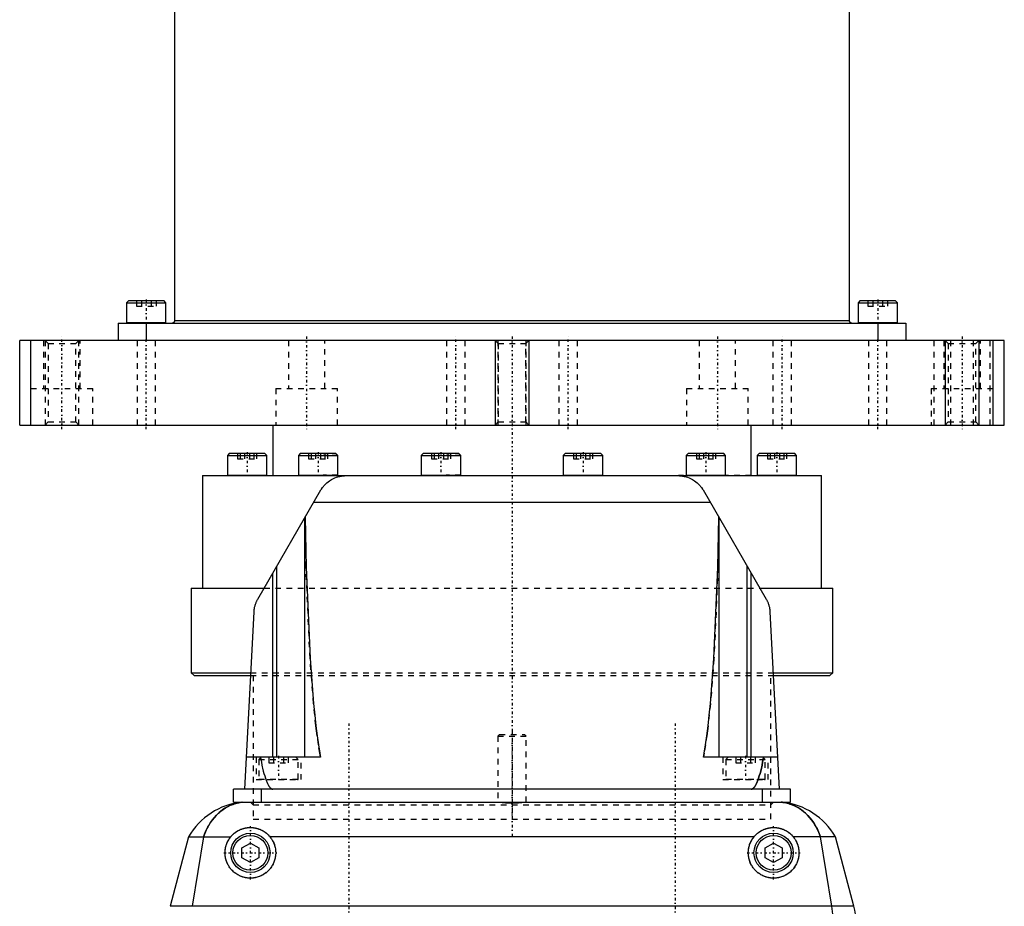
# Model space of a CAD drawing. Extents: x -88 to 88, y -517 to 214.
# Tile 5 of 6: x -88 to 88, y -101 to 57. Entities that reach past the tile are written whole.
import ezdxf

# ---------------------------------------------------------------- set-up
doc = ezdxf.new("R2010")
doc.units = 0
doc.linetypes.add('CENTER', pattern=[1.5, 0.45, -0.5, 0.05, -0.5])
doc.linetypes.add('DASHED', pattern=[2, 1, -1])
for name, color, linetype in [('AM_0', 7, 'CONTINUOUS'), ('AM_10', 7, 'CONTINUOUS'), ('AM_3', 7, 'DASHED'), ('AM_7', 7, 'CENTER')]:
    doc.layers.add(name, color=color, linetype=linetype)

msp = doc.modelspace()

# ---------------------------------------------------------------- linework, layer by layer
at = {"layer": 'AM_0', "color": 7, "linetype": 'CONTINUOUS'}
for p, q in [((-60, 169.5), (-60, 3.5)), ((60, 3.5), (60, 169.5)), ((-68.1, 7.1), (-68.5, 6.7)), ((-68.1, 7.1), (-61.9, 7.1)), ((-61.5, 6.7), (-61.9, 7.1)), ((61.9, 7.1), (61.5, 6.7)), ((61.9, 7.1), (68.1, 7.1)), ((68.5, 6.7), (68.1, 7.1)), ((-68.5, 6.7), (-68.5, 3.2)), ((-68.5, 6.7), (-61.5, 6.7)), ((-61.5, 3.2), (-61.5, 6.7)), ((61.5, 6.7), (61.5, 3.2)), ((61.5, 6.7), (68.5, 6.7)), ((68.5, 3.2), (68.5, 6.7)), ((60, 3.5), (-60, 3.5)), ((-70, 3.1), (-70, 0)), ((-70, 3.1), (70, 3.1)), ((-68.5, 3.2), (-61.5, 3.2)), ((-65, 3.1), (-65, 0)), ((61.5, 3.2), (68.5, 3.2)), ((65, 3.1), (65, 0)), ((70, 3.1), (70, 0)), ((-87.5, -15), (-87.5, 0)), ((87.5, 0), (-87.5, 0)), ((-85.5, -15), (-85.5, 0)), ((85.5, -15), (85.5, 0)), ((87.5, -15), (87.5, 0)), ((-87.5, -15), (87.5, -15)), ((-42.5, -15), (-42.5, -24)), ((42.5, -24), (42.5, -15)), ((-50.19, -20), (-50.59, -20.4)), ((-50.59, -20.4), (-50.59, -23.9)), ((-50.59, -20.4), (-43.59, -20.4)), ((-50.19, -20), (-43.99, -20)), ((-43.59, -20.4), (-43.99, -20)), ((-43.59, -23.9), (-43.59, -20.4)), ((-37.57, -20), (-37.97, -20.4)), ((-37.97, -20.4), (-37.97, -23.9)), ((-37.97, -20.4), (-30.97, -20.4)), ((-37.57, -20), (-31.37, -20)), ((-30.97, -20.4), (-31.37, -20)), ((-30.97, -23.9), (-30.97, -20.4)), ((-15.72, -20), (-16.12, -20.4)), ((-16.12, -20.4), (-16.12, -23.9)), ((-16.12, -20.4), (-9.12, -20.4)), ((-15.72, -20), (-9.52, -20)), ((-9.12, -20.4), (-9.52, -20)), ((-9.12, -23.9), (-9.12, -20.4)), ((9.52, -20), (9.12, -20.4)), ((9.12, -20.4), (9.12, -23.9)), ((9.12, -20.4), (16.12, -20.4)), ((9.52, -20), (15.72, -20)), ((16.12, -20.4), (15.72, -20)), ((16.12, -23.9), (16.12, -20.4)), ((31.37, -20), (30.97, -20.4)), ((30.97, -20.4), (30.97, -23.9)), ((30.97, -20.4), (37.97, -20.4)), ((31.37, -20), (37.57, -20)), ((37.97, -20.4), (37.57, -20)), ((37.97, -23.9), (37.97, -20.4)), ((43.99, -20), (43.59, -20.4)), ((43.59, -20.4), (43.59, -23.9)), ((43.59, -20.4), (50.59, -20.4)), ((43.99, -20), (50.19, -20)), ((50.59, -20.4), (50.19, -20)), ((50.59, -23.9), (50.59, -20.4)), ((-55, -24), (-55, -44)), ((-55, -24), (-29.6, -24)), ((-50.59, -23.9), (-43.59, -23.9)), ((-37.97, -23.9), (-30.97, -23.9)), ((-29.6, -24), (29.6, -24)), ((-16.12, -23.9), (-9.12, -23.9)), ((9.12, -23.9), (16.12, -23.9)), ((29.6, -24), (55, -24)), ((30.97, -23.9), (37.97, -23.9)), ((43.59, -23.9), (50.59, -23.9)), ((55, -44), (55, -24)), ((-45.19, -45.95), (-33.95, -26.5)), ((33.95, -26.5), (45.19, -45.95)), ((35.25, -28.75), (-35.25, -28.75)), ((-36.8, -74), (-36.8, -31.44)), ((36.8, -74), (36.8, -31.44)), ((-41.8, -74), (-41.8, -40.09)), ((41.8, -74), (41.8, -40.09)), ((-42.5, -74), (-42.5, -41.3)), ((42.5, -74), (42.5, -41.3)), ((-57, -44), (-57, -59)), ((-57, -44), (-44.06, -44)), ((44.06, -44), (57, -44)), ((57, -59), (57, -44)), ((-47.5, -79.7), (-45.85, -48.21)), ((45.85, -48.21), (47.5, -79.7)), ((-57, -59), (-56.5, -59.5)), ((-57, -59), (-46.46, -59)), ((-56.5, -59.5), (-46.47, -59.5)), ((46.46, -59), (57, -59)), ((46.47, -59.5), (56.5, -59.5)), ((56.5, -59.5), (57, -59)), ((-34.03, -74), (-47.2, -74)), ((47.2, -74), (34.03, -74)), ((-49.5, -82), (-49.5, -79.7)), ((49.5, -79.7), (-49.5, -79.7)), ((-44.5, -82), (-44.5, -79.7)), ((44.5, -82), (44.5, -79.7)), ((49.5, -82), (49.5, -79.7)), ((-49.5, -82), (49.5, -82)), ((-57.5, -88.15), (-60.75, -100.5)), ((-57.5, -88.15), (-49.98, -88.15)), ((-54.85, -88.15), (-56.85, -100.5)), ((43.02, -88.15), (-43.02, -88.15)), ((57.5, -88.15), (49.98, -88.15)), ((56.85, -100.5), (54.85, -88.15)), ((60.75, -100.5), (57.5, -88.15)), ((-48, -90.13), (-46.5, -89.27)), ((-48, -91.87), (-48, -90.13)), ((-46.5, -89.27), (-45, -90.13)), ((-45, -90.13), (-45, -91.87)), ((45, -90.13), (46.5, -89.27)), ((45, -91.87), (45, -90.13)), ((46.5, -89.27), (48, -90.13)), ((48, -90.13), (48, -91.87)), ((-46.5, -92.73), (-48, -91.87)), ((-45, -91.87), (-46.5, -92.73)), ((46.5, -92.73), (45, -91.87)), ((48, -91.87), (46.5, -92.73)), ((60.75, -100.5), (-60.75, -100.5))]:
    msp.add_line(p, q, dxfattribs=at)
for points in [[(-60, 3.5, 0), (-60, 3.5, 0), (-60, 3.49, 0), (-60, 3.49, 0), (-60, 3.48, 0), (-60, 3.48, 0), (-60, 3.47, 0), (-60, 3.47, 0), (-60, 3.46, 0), (-60, 3.46, 0), (-60, 3.45, 0), (-60, 3.45, 0), (-60, 3.44, 0), (-60, 3.44, 0), (-60.01, 3.43, 0), (-60.01, 3.43, 0), (-60.01, 3.42, 0), (-60.01, 3.42, 0), (-60.01, 3.41, 0), (-60.01, 3.41, 0), (-60.01, 3.4, 0), (-60.01, 3.4, 0), (-60.01, 3.4, 0), (-60.01, 3.39, 0), (-60.02, 3.39, 0), (-60.02, 3.38, 0), (-60.02, 3.38, 0), (-60.02, 3.38, 0), (-60.02, 3.37, 0), (-60.02, 3.37, 0), (-60.03, 3.36, 0), (-60.03, 3.36, 0), (-60.03, 3.35, 0), (-60.03, 3.35, 0), (-60.03, 3.34, 0), (-60.03, 3.34, 0), (-60.04, 3.33, 0), (-60.04, 3.33, 0), (-60.04, 3.32, 0), (-60.04, 3.32, 0), (-60.05, 3.32, 0), (-60.05, 3.31, 0), (-60.05, 3.31, 0), (-60.05, 3.3, 0), (-60.06, 3.3, 0), (-60.06, 3.29, 0), (-60.06, 3.29, 0), (-60.06, 3.29, 0), (-60.06, 3.28, 0), (-60.07, 3.28, 0), (-60.07, 3.27, 0), (-60.07, 3.27, 0), (-60.08, 3.26, 0), (-60.08, 3.26, 0), (-60.08, 3.26, 0), (-60.08, 3.25, 0), (-60.09, 3.25, 0), (-60.09, 3.25, 0), (-60.1, 3.24, 0), (-60.1, 3.24, 0), (-60.1, 3.23, 0), (-60.11, 3.23, 0), (-60.11, 3.23, 0), (-60.11, 3.22, 0), (-60.12, 3.22, 0), (-60.12, 3.22, 0), (-60.12, 3.22, 0), (-60.12, 3.21, 0), (-60.13, 3.21, 0), (-60.13, 3.21, 0), (-60.13, 3.2, 0), (-60.14, 3.2, 0), (-60.14, 3.2, 0), (-60.15, 3.19, 0), (-60.15, 3.19, 0), (-60.15, 3.18, 0), (-60.16, 3.18, 0), (-60.16, 3.18, 0), (-60.16, 3.18, 0), (-60.17, 3.17, 0), (-60.17, 3.17, 0), (-60.18, 3.17, 0), (-60.18, 3.16, 0), (-60.19, 3.16, 0), (-60.19, 3.16, 0), (-60.19, 3.16, 0), (-60.2, 3.16, 0), (-60.22, 3.15, 0), (-60.25, 3.13, 0), (-60.28, 3.12, 0), (-60.3, 3.11, 0), (-60.31, 3.11, 0), (-60.35, 3.1, 0), (-60.38, 3.1, 0), (-60.4, 3.1, 0)], [(60.4, 3.1, 0), (60.38, 3.1, 0), (60.35, 3.1, 0), (60.31, 3.11, 0), (60.3, 3.11, 0), (60.28, 3.12, 0), (60.25, 3.13, 0), (60.22, 3.15, 0), (60.2, 3.16, 0), (60.19, 3.16, 0), (60.19, 3.16, 0), (60.19, 3.16, 0), (60.18, 3.16, 0), (60.18, 3.17, 0), (60.17, 3.17, 0), (60.17, 3.17, 0), (60.16, 3.18, 0), (60.16, 3.18, 0), (60.16, 3.18, 0), (60.15, 3.18, 0), (60.15, 3.19, 0), (60.15, 3.19, 0), (60.14, 3.2, 0), (60.14, 3.2, 0), (60.13, 3.2, 0), (60.13, 3.21, 0), (60.13, 3.21, 0), (60.12, 3.21, 0), (60.12, 3.22, 0), (60.12, 3.22, 0), (60.12, 3.22, 0), (60.11, 3.22, 0), (60.11, 3.23, 0), (60.11, 3.23, 0), (60.1, 3.23, 0), (60.1, 3.24, 0), (60.1, 3.24, 0), (60.09, 3.25, 0), (60.09, 3.25, 0), (60.08, 3.25, 0), (60.08, 3.26, 0), (60.08, 3.26, 0), (60.08, 3.26, 0), (60.07, 3.27, 0), (60.07, 3.27, 0), (60.07, 3.28, 0), (60.06, 3.28, 0), (60.06, 3.29, 0), (60.06, 3.29, 0), (60.06, 3.29, 0), (60.06, 3.3, 0), (60.05, 3.3, 0), (60.05, 3.31, 0), (60.05, 3.31, 0), (60.05, 3.32, 0), (60.04, 3.32, 0), (60.04, 3.32, 0), (60.04, 3.33, 0), (60.04, 3.33, 0), (60.03, 3.34, 0), (60.03, 3.34, 0), (60.03, 3.35, 0), (60.03, 3.35, 0), (60.03, 3.36, 0), (60.03, 3.36, 0), (60.02, 3.37, 0), (60.02, 3.37, 0), (60.02, 3.38, 0), (60.02, 3.38, 0), (60.02, 3.38, 0), (60.02, 3.39, 0), (60.01, 3.39, 0), (60.01, 3.4, 0), (60.01, 3.4, 0), (60.01, 3.4, 0), (60.01, 3.41, 0), (60.01, 3.41, 0), (60.01, 3.42, 0), (60.01, 3.42, 0), (60.01, 3.43, 0), (60.01, 3.43, 0), (60, 3.44, 0), (60, 3.44, 0), (60, 3.45, 0), (60, 3.45, 0), (60, 3.46, 0), (60, 3.46, 0), (60, 3.47, 0), (60, 3.47, 0), (60, 3.48, 0), (60, 3.48, 0), (60, 3.49, 0), (60, 3.49, 0), (60, 3.5, 0), (60, 3.5, 0)], [(-33.95, -26.5, 0), (-33.87, -26.38, 0), (-33.7, -26.13, 0), (-33.52, -25.9, 0), (-33.42, -25.78, 0), (-33.32, -25.67, 0), (-33.11, -25.46, 0), (-32.89, -25.26, 0), (-32.67, -25.08, 0), (-32.45, -24.92, 0), (-32.23, -24.78, 0), (-32.11, -24.71, 0), (-31.99, -24.64, 0), (-31.74, -24.51, 0), (-31.48, -24.39, 0), (-31.21, -24.29, 0), (-30.93, -24.2, 0), (-30.77, -24.16, 0), (-30.72, -24.15, 0), (-30.67, -24.14, 0), (-30.65, -24.13, 0), (-30.62, -24.12, 0), (-30.57, -24.11, 0), (-30.53, -24.1, 0), (-30.5, -24.1, 0), (-30.48, -24.09, 0), (-30.43, -24.09, 0), (-30.38, -24.08, 0), (-30.35, -24.07, 0), (-30.33, -24.07, 0), (-30.28, -24.06, 0), (-30.23, -24.05, 0), (-30.18, -24.05, 0), (-30.13, -24.04, 0), (-30.08, -24.03, 0), (-30.06, -24.03, 0), (-30.03, -24.03, 0), (-29.98, -24.02, 0), (-29.93, -24.02, 0), (-29.88, -24.01, 0), (-29.83, -24.01, 0), (-29.78, -24.01, 0), (-29.75, -24.01, 0), (-29.73, -24, 0), (-29.68, -24, 0), (-29.63, -24, 0), (-29.6, -24, 0)], [(29.6, -24, 0), (29.63, -24, 0), (29.68, -24, 0), (29.73, -24, 0), (29.75, -24.01, 0), (29.78, -24.01, 0), (29.83, -24.01, 0), (29.88, -24.01, 0), (29.93, -24.02, 0), (29.98, -24.02, 0), (30.03, -24.03, 0), (30.06, -24.03, 0), (30.08, -24.03, 0), (30.13, -24.04, 0), (30.18, -24.05, 0), (30.23, -24.05, 0), (30.28, -24.06, 0), (30.33, -24.07, 0), (30.35, -24.07, 0), (30.38, -24.08, 0), (30.43, -24.09, 0), (30.48, -24.09, 0), (30.5, -24.1, 0), (30.53, -24.1, 0), (30.57, -24.11, 0), (30.62, -24.12, 0), (30.65, -24.13, 0), (30.67, -24.14, 0), (30.72, -24.15, 0), (30.77, -24.16, 0), (30.93, -24.2, 0), (31.21, -24.29, 0), (31.48, -24.39, 0), (31.74, -24.51, 0), (31.99, -24.64, 0), (32.11, -24.71, 0), (32.23, -24.78, 0), (32.45, -24.92, 0), (32.67, -25.08, 0), (32.89, -25.26, 0), (33.11, -25.46, 0), (33.32, -25.67, 0), (33.42, -25.78, 0), (33.52, -25.9, 0), (33.7, -26.13, 0), (33.87, -26.38, 0), (33.95, -26.5, 0)], [(-36.77, -31.38, 0), (-36.61, -40.24, 0), (-35.9, -56.49, 0), (-35.27, -64.49, 0), (-35.06, -66.52, 0), (-34.85, -68.42, 0), (-34.74, -69.32, 0), (-34.62, -70.19, 0), (-34.39, -71.82, 0), (-34.15, -73.31, 0), (-34.03, -74, 0)], [(34.03, -74, 0), (34.15, -73.31, 0), (34.39, -71.82, 0), (34.62, -70.19, 0), (34.74, -69.32, 0), (34.85, -68.42, 0), (35.06, -66.52, 0), (35.27, -64.49, 0), (35.9, -56.49, 0), (36.61, -40.24, 0), (36.77, -31.38, 0)], [(-45.85, -48.21, 0), (-45.85, -48.15, 0), (-45.84, -48.02, 0), (-45.82, -47.88, 0), (-45.82, -47.82, 0), (-45.81, -47.75, 0), (-45.79, -47.62, 0), (-45.76, -47.49, 0), (-45.74, -47.36, 0), (-45.7, -47.23, 0), (-45.67, -47.1, 0), (-45.65, -47.04, 0), (-45.63, -46.98, 0), (-45.59, -46.85, 0), (-45.55, -46.73, 0), (-45.5, -46.6, 0), (-45.45, -46.48, 0), (-45.4, -46.36, 0), (-45.37, -46.3, 0), (-45.34, -46.24, 0), (-45.28, -46.12, 0), (-45.22, -46.01, 0), (-45.19, -45.95, 0)], [(45.19, -45.95, 0), (45.22, -46.01, 0), (45.28, -46.12, 0), (45.34, -46.24, 0), (45.37, -46.3, 0), (45.4, -46.36, 0), (45.45, -46.48, 0), (45.5, -46.6, 0), (45.55, -46.73, 0), (45.59, -46.85, 0), (45.63, -46.98, 0), (45.65, -47.04, 0), (45.67, -47.1, 0), (45.7, -47.23, 0), (45.74, -47.36, 0), (45.76, -47.49, 0), (45.79, -47.62, 0), (45.81, -47.75, 0), (45.82, -47.82, 0), (45.82, -47.88, 0), (45.84, -48.02, 0), (45.85, -48.15, 0), (45.85, -48.21, 0)], [(-44.73, -74, 0), (-44.67, -74.31, 0), (-44.55, -74.9, 0), (-44.44, -75.45, 0), (-44.38, -75.72, 0), (-44.32, -75.98, 0), (-44.2, -76.47, 0), (-44.08, -76.93, 0), (-43.95, -77.35, 0), (-43.83, -77.74, 0), (-43.71, -78.09, 0), (-43.64, -78.26, 0), (-43.58, -78.41, 0), (-43.46, -78.7, 0), (-43.33, -78.95, 0), (-43.26, -79.07, 0), (-43.23, -79.11, 0), (-43.21, -79.14, 0), (-43.2, -79.16, 0), (-43.19, -79.18, 0), (-43.17, -79.21, 0), (-43.15, -79.24, 0), (-43.13, -79.27, 0), (-43.11, -79.3, 0), (-43.09, -79.32, 0), (-43.08, -79.34, 0), (-43.06, -79.35, 0), (-43.04, -79.38, 0), (-43.02, -79.4, 0), (-43, -79.43, 0), (-42.98, -79.45, 0), (-42.96, -79.47, 0), (-42.95, -79.48, 0), (-42.94, -79.49, 0), (-42.92, -79.51, 0), (-42.89, -79.53, 0), (-42.88, -79.54, 0), (-42.87, -79.55, 0), (-42.85, -79.56, 0), (-42.83, -79.58, 0), (-42.82, -79.59, 0), (-42.81, -79.6, 0), (-42.79, -79.61, 0), (-42.77, -79.62, 0), (-42.75, -79.63, 0), (-42.72, -79.65, 0), (-42.7, -79.66, 0), (-42.69, -79.66, 0), (-42.68, -79.66, 0), (-42.66, -79.67, 0), (-42.64, -79.68, 0), (-42.62, -79.68, 0), (-42.6, -79.69, 0), (-42.57, -79.69, 0), (-42.56, -79.7, 0), (-42.55, -79.7, 0), (-42.53, -79.7, 0), (-42.51, -79.7, 0), (-42.5, -79.7, 0)], [(42.5, -79.7, 0), (42.51, -79.7, 0), (42.53, -79.7, 0), (42.55, -79.7, 0), (42.56, -79.7, 0), (42.57, -79.69, 0), (42.6, -79.69, 0), (42.62, -79.68, 0), (42.64, -79.68, 0), (42.66, -79.67, 0), (42.68, -79.66, 0), (42.69, -79.66, 0), (42.7, -79.66, 0), (42.72, -79.65, 0), (42.75, -79.63, 0), (42.77, -79.62, 0), (42.79, -79.61, 0), (42.81, -79.6, 0), (42.82, -79.59, 0), (42.83, -79.58, 0), (42.85, -79.56, 0), (42.87, -79.55, 0), (42.88, -79.54, 0), (42.89, -79.53, 0), (42.92, -79.51, 0), (42.94, -79.49, 0), (42.95, -79.48, 0), (42.96, -79.47, 0), (42.98, -79.45, 0), (43, -79.43, 0), (43.02, -79.4, 0), (43.04, -79.38, 0), (43.06, -79.35, 0), (43.08, -79.34, 0), (43.09, -79.32, 0), (43.11, -79.3, 0), (43.13, -79.27, 0), (43.15, -79.24, 0), (43.17, -79.21, 0), (43.19, -79.18, 0), (43.2, -79.16, 0), (43.21, -79.14, 0), (43.23, -79.11, 0), (43.26, -79.07, 0), (43.33, -78.95, 0), (43.46, -78.7, 0), (43.58, -78.41, 0), (43.64, -78.26, 0), (43.71, -78.09, 0), (43.83, -77.74, 0), (43.95, -77.35, 0), (44.08, -76.93, 0), (44.2, -76.47, 0), (44.32, -75.98, 0), (44.38, -75.72, 0), (44.44, -75.45, 0), (44.55, -74.9, 0), (44.67, -74.31, 0), (44.73, -74, 0)], [(-47.83, -82, 0), (-48.11, -82.04, 0), (-48.64, -82.13, 0), (-49.15, -82.26, 0), (-49.39, -82.34, 0), (-49.64, -82.42, 0), (-50.11, -82.61, 0), (-50.57, -82.83, 0), (-51.01, -83.08, 0), (-51.43, -83.36, 0), (-51.83, -83.67, 0), (-52.03, -83.83, 0), (-52.22, -84.01, 0), (-52.59, -84.38, 0), (-52.95, -84.78, 0), (-53.29, -85.21, 0), (-53.62, -85.68, 0), (-53.93, -86.18, 0), (-54.07, -86.44, 0), (-54.22, -86.7, 0), (-54.49, -87.26, 0), (-54.73, -87.85, 0), (-54.85, -88.15, 0)], [(54.85, -88.15, 0), (54.73, -87.84, 0), (54.48, -87.24, 0), (54.2, -86.67, 0), (54.05, -86.4, 0), (53.9, -86.13, 0), (53.59, -85.63, 0), (53.25, -85.16, 0), (52.9, -84.71, 0), (52.53, -84.31, 0), (52.14, -83.93, 0), (51.94, -83.76, 0), (51.74, -83.59, 0), (51.33, -83.29, 0), (50.9, -83.01, 0), (50.46, -82.77, 0), (50.01, -82.56, 0), (49.54, -82.39, 0), (49.31, -82.31, 0), (49.07, -82.24, 0), (48.58, -82.12, 0), (48.09, -82.03, 0), (47.83, -82, 0)], [(-49.98, -88.15, 0), (-49.96, -88.12, 0), (-49.91, -88.07, 0), (-49.87, -88.01, 0), (-49.84, -87.99, 0), (-49.82, -87.96, 0), (-49.77, -87.91, 0), (-49.72, -87.86, 0), (-49.67, -87.81, 0), (-49.62, -87.76, 0), (-49.57, -87.71, 0), (-49.55, -87.69, 0), (-49.52, -87.66, 0), (-49.47, -87.62, 0), (-49.42, -87.57, 0), (-49.36, -87.53, 0), (-49.31, -87.48, 0), (-49.25, -87.44, 0), (-49.23, -87.42, 0), (-49.2, -87.4, 0), (-49.14, -87.36, 0), (-49.08, -87.32, 0), (-49.05, -87.3, 0), (-49.03, -87.28, 0), (-48.97, -87.24, 0), (-48.9, -87.2, 0), (-48.87, -87.18, 0), (-48.84, -87.16, 0), (-48.78, -87.12, 0), (-48.72, -87.08, 0), (-48.65, -87.05, 0), (-48.59, -87.01, 0), (-48.52, -86.98, 0), (-48.49, -86.96, 0), (-48.45, -86.95, 0), (-48.38, -86.91, 0), (-48.31, -86.88, 0), (-48.25, -86.85, 0), (-48.17, -86.82, 0), (-48.1, -86.8, 0), (-48.07, -86.78, 0), (-48.03, -86.77, 0), (-47.96, -86.74, 0), (-47.89, -86.72, 0), (-47.81, -86.7, 0), (-47.74, -86.67, 0), (-47.67, -86.65, 0), (-47.63, -86.64, 0), (-47.59, -86.63, 0), (-47.52, -86.62, 0), (-47.44, -86.6, 0), (-47.37, -86.58, 0), (-47.29, -86.57, 0), (-47.22, -86.56, 0), (-47.18, -86.55, 0), (-47.14, -86.55, 0), (-47.07, -86.54, 0), (-46.99, -86.53, 0), (-46.91, -86.52, 0), (-46.84, -86.51, 0), (-46.76, -86.51, 0), (-46.72, -86.51, 0), (-46.69, -86.5, 0), (-46.61, -86.5, 0), (-46.54, -86.5, 0), (-46.5, -86.5, 0), (-46.46, -86.5, 0), (-46.39, -86.5, 0), (-46.31, -86.5, 0), (-46.28, -86.51, 0), (-46.24, -86.51, 0), (-46.16, -86.51, 0), (-46.09, -86.52, 0), (-46.01, -86.53, 0), (-45.93, -86.54, 0), (-45.86, -86.55, 0), (-45.82, -86.55, 0), (-45.78, -86.56, 0), (-45.71, -86.57, 0), (-45.63, -86.58, 0), (-45.56, -86.6, 0), (-45.48, -86.62, 0), (-45.41, -86.63, 0), (-45.37, -86.64, 0), (-45.33, -86.65, 0), (-45.26, -86.67, 0), (-45.19, -86.7, 0), (-45.11, -86.72, 0), (-45.04, -86.74, 0), (-44.97, -86.77, 0), (-44.93, -86.78, 0), (-44.9, -86.8, 0), (-44.83, -86.82, 0), (-44.75, -86.85, 0), (-44.69, -86.88, 0), (-44.62, -86.91, 0), (-44.55, -86.95, 0), (-44.51, -86.96, 0), (-44.48, -86.98, 0), (-44.41, -87.01, 0), (-44.35, -87.05, 0), (-44.28, -87.08, 0), (-44.22, -87.12, 0), (-44.16, -87.16, 0), (-44.13, -87.18, 0), (-44.1, -87.2, 0), (-44.03, -87.24, 0), (-43.97, -87.28, 0), (-43.95, -87.3, 0), (-43.92, -87.32, 0), (-43.86, -87.36, 0), (-43.8, -87.4, 0), (-43.77, -87.42, 0), (-43.75, -87.44, 0), (-43.69, -87.48, 0), (-43.64, -87.53, 0), (-43.58, -87.57, 0), (-43.53, -87.62, 0), (-43.48, -87.66, 0), (-43.45, -87.69, 0), (-43.43, -87.71, 0), (-43.38, -87.76, 0), (-43.33, -87.81, 0), (-43.28, -87.86, 0), (-43.23, -87.91, 0), (-43.18, -87.96, 0), (-43.16, -87.99, 0), (-43.13, -88.01, 0), (-43.09, -88.07, 0), (-43.04, -88.12, 0), (-43.02, -88.15, 0)], [(43.02, -88.15, 0), (43.04, -88.12, 0), (43.09, -88.07, 0), (43.13, -88.01, 0), (43.16, -87.99, 0), (43.18, -87.96, 0), (43.23, -87.91, 0), (43.28, -87.86, 0), (43.33, -87.81, 0), (43.38, -87.76, 0), (43.43, -87.71, 0), (43.45, -87.69, 0), (43.48, -87.66, 0), (43.53, -87.62, 0), (43.58, -87.57, 0), (43.64, -87.53, 0), (43.69, -87.48, 0), (43.75, -87.44, 0), (43.77, -87.42, 0), (43.8, -87.4, 0), (43.86, -87.36, 0), (43.92, -87.32, 0), (43.95, -87.3, 0), (43.97, -87.28, 0), (44.03, -87.24, 0), (44.1, -87.2, 0), (44.13, -87.18, 0), (44.16, -87.16, 0), (44.22, -87.12, 0), (44.28, -87.08, 0), (44.35, -87.05, 0), (44.41, -87.01, 0), (44.48, -86.98, 0), (44.51, -86.96, 0), (44.55, -86.95, 0), (44.62, -86.91, 0), (44.69, -86.88, 0), (44.75, -86.85, 0), (44.83, -86.82, 0), (44.9, -86.8, 0), (44.93, -86.78, 0), (44.97, -86.77, 0), (45.04, -86.74, 0), (45.11, -86.72, 0), (45.19, -86.7, 0), (45.26, -86.67, 0), (45.33, -86.65, 0), (45.37, -86.64, 0), (45.41, -86.63, 0), (45.48, -86.62, 0), (45.56, -86.6, 0), (45.63, -86.58, 0), (45.71, -86.57, 0), (45.78, -86.56, 0), (45.82, -86.55, 0), (45.86, -86.55, 0), (45.93, -86.54, 0), (46.01, -86.53, 0), (46.09, -86.52, 0), (46.16, -86.51, 0), (46.24, -86.51, 0), (46.28, -86.51, 0), (46.31, -86.5, 0), (46.39, -86.5, 0), (46.46, -86.5, 0), (46.5, -86.5, 0), (46.54, -86.5, 0), (46.61, -86.5, 0), (46.69, -86.5, 0), (46.72, -86.51, 0), (46.76, -86.51, 0), (46.84, -86.51, 0), (46.91, -86.52, 0), (46.99, -86.53, 0), (47.07, -86.54, 0), (47.14, -86.55, 0), (47.18, -86.55, 0), (47.22, -86.56, 0), (47.29, -86.57, 0), (47.37, -86.58, 0), (47.44, -86.6, 0), (47.52, -86.62, 0), (47.59, -86.63, 0), (47.63, -86.64, 0), (47.67, -86.65, 0), (47.74, -86.67, 0), (47.81, -86.7, 0), (47.89, -86.72, 0), (47.96, -86.74, 0), (48.03, -86.77, 0), (48.07, -86.78, 0), (48.1, -86.8, 0), (48.17, -86.82, 0), (48.25, -86.85, 0), (48.31, -86.88, 0), (48.38, -86.91, 0), (48.45, -86.95, 0), (48.49, -86.96, 0), (48.52, -86.98, 0), (48.59, -87.01, 0), (48.65, -87.05, 0), (48.72, -87.08, 0), (48.78, -87.12, 0), (48.84, -87.16, 0), (48.87, -87.18, 0), (48.9, -87.2, 0), (48.97, -87.24, 0), (49.03, -87.28, 0), (49.05, -87.3, 0), (49.08, -87.32, 0), (49.14, -87.36, 0), (49.2, -87.4, 0), (49.23, -87.42, 0), (49.25, -87.44, 0), (49.31, -87.48, 0), (49.36, -87.53, 0), (49.42, -87.57, 0), (49.47, -87.62, 0), (49.52, -87.66, 0), (49.55, -87.69, 0), (49.57, -87.71, 0), (49.62, -87.76, 0), (49.67, -87.81, 0), (49.72, -87.86, 0), (49.77, -87.91, 0), (49.82, -87.96, 0), (49.84, -87.99, 0), (49.87, -88.01, 0), (49.91, -88.07, 0), (49.96, -88.12, 0), (49.98, -88.15, 0)], [(-43.02, -88.15, 0), (-42.96, -88.22, 0), (-42.85, -88.37, 0), (-42.74, -88.53, 0), (-42.69, -88.61, 0), (-42.64, -88.69, 0), (-42.55, -88.85, 0), (-42.46, -89.02, 0), (-42.38, -89.19, 0), (-42.31, -89.36, 0), (-42.24, -89.54, 0), (-42.21, -89.63, 0), (-42.19, -89.72, 0), (-42.14, -89.9, 0), (-42.09, -90.08, 0), (-42.06, -90.27, 0), (-42.03, -90.45, 0), (-42.01, -90.64, 0), (-42.01, -90.73, 0), (-42, -90.83, 0), (-42, -91.02, 0), (-42, -91.2, 0), (-42.01, -91.3, 0), (-42.02, -91.39, 0), (-42.04, -91.58, 0), (-42.07, -91.77, 0), (-42.08, -91.86, 0), (-42.1, -91.95, 0), (-42.14, -92.13, 0), (-42.2, -92.31, 0), (-42.25, -92.49, 0), (-42.32, -92.67, 0), (-42.39, -92.84, 0), (-42.43, -92.93, 0), (-42.47, -93.01, 0), (-42.56, -93.18, 0), (-42.66, -93.34, 0), (-42.76, -93.5, 0), (-42.87, -93.65, 0), (-42.98, -93.8, 0), (-43.04, -93.88, 0), (-43.1, -93.95, 0), (-43.23, -94.09, 0), (-43.36, -94.22, 0), (-43.49, -94.35, 0), (-43.64, -94.47, 0), (-43.78, -94.59, 0), (-43.86, -94.64, 0), (-43.94, -94.7, 0), (-44.09, -94.8, 0), (-44.25, -94.9, 0), (-44.42, -94.99, 0), (-44.59, -95.07, 0), (-44.76, -95.15, 0), (-44.85, -95.19, 0), (-44.93, -95.22, 0), (-45.11, -95.28, 0), (-45.29, -95.34, 0), (-45.47, -95.38, 0), (-45.66, -95.42, 0), (-45.84, -95.45, 0), (-45.94, -95.46, 0), (-46.03, -95.48, 0), (-46.22, -95.49, 0), (-46.41, -95.5, 0), (-46.5, -95.5, 0), (-46.59, -95.5, 0), (-46.78, -95.49, 0), (-46.97, -95.48, 0), (-47.06, -95.46, 0), (-47.16, -95.45, 0), (-47.34, -95.42, 0), (-47.53, -95.38, 0), (-47.71, -95.34, 0), (-47.89, -95.28, 0), (-48.07, -95.22, 0), (-48.15, -95.19, 0), (-48.24, -95.15, 0), (-48.41, -95.07, 0), (-48.58, -94.99, 0), (-48.75, -94.9, 0), (-48.91, -94.8, 0), (-49.06, -94.7, 0), (-49.14, -94.64, 0), (-49.22, -94.59, 0), (-49.36, -94.47, 0), (-49.51, -94.35, 0), (-49.64, -94.22, 0), (-49.77, -94.09, 0), (-49.9, -93.95, 0), (-49.96, -93.88, 0), (-50.02, -93.8, 0), (-50.13, -93.65, 0), (-50.24, -93.5, 0), (-50.34, -93.34, 0), (-50.44, -93.18, 0), (-50.53, -93.01, 0), (-50.57, -92.93, 0), (-50.61, -92.84, 0), (-50.68, -92.67, 0), (-50.75, -92.49, 0), (-50.8, -92.31, 0), (-50.86, -92.13, 0), (-50.9, -91.95, 0), (-50.92, -91.86, 0), (-50.93, -91.77, 0), (-50.96, -91.58, 0), (-50.98, -91.39, 0), (-50.99, -91.3, 0), (-51, -91.2, 0), (-51, -91.02, 0), (-51, -90.83, 0), (-50.99, -90.73, 0), (-50.99, -90.64, 0), (-50.97, -90.45, 0), (-50.94, -90.27, 0), (-50.91, -90.08, 0), (-50.86, -89.9, 0), (-50.81, -89.72, 0), (-50.79, -89.63, 0), (-50.76, -89.54, 0), (-50.69, -89.36, 0), (-50.62, -89.19, 0), (-50.54, -89.02, 0), (-50.45, -88.85, 0), (-50.36, -88.69, 0), (-50.31, -88.61, 0), (-50.26, -88.53, 0), (-50.15, -88.37, 0), (-50.04, -88.22, 0), (-49.98, -88.15, 0)], [(49.98, -88.15, 0), (50.04, -88.22, 0), (50.15, -88.37, 0), (50.26, -88.53, 0), (50.31, -88.61, 0), (50.36, -88.69, 0), (50.45, -88.85, 0), (50.54, -89.02, 0), (50.62, -89.19, 0), (50.69, -89.36, 0), (50.76, -89.54, 0), (50.79, -89.63, 0), (50.81, -89.72, 0), (50.86, -89.9, 0), (50.91, -90.08, 0), (50.94, -90.27, 0), (50.97, -90.45, 0), (50.99, -90.64, 0), (50.99, -90.73, 0), (51, -90.83, 0), (51, -91.02, 0), (51, -91.2, 0), (50.99, -91.3, 0), (50.98, -91.39, 0), (50.96, -91.58, 0), (50.93, -91.77, 0), (50.92, -91.86, 0), (50.9, -91.95, 0), (50.86, -92.13, 0), (50.8, -92.31, 0), (50.75, -92.49, 0), (50.68, -92.67, 0), (50.61, -92.84, 0), (50.57, -92.93, 0), (50.53, -93.01, 0), (50.44, -93.18, 0), (50.34, -93.34, 0), (50.24, -93.5, 0), (50.13, -93.65, 0), (50.02, -93.8, 0), (49.96, -93.88, 0), (49.9, -93.95, 0), (49.77, -94.09, 0), (49.64, -94.22, 0), (49.51, -94.35, 0), (49.36, -94.47, 0), (49.22, -94.59, 0), (49.14, -94.64, 0), (49.06, -94.7, 0), (48.91, -94.8, 0), (48.75, -94.9, 0), (48.58, -94.99, 0), (48.41, -95.07, 0), (48.24, -95.15, 0), (48.15, -95.19, 0), (48.07, -95.22, 0), (47.89, -95.28, 0), (47.71, -95.34, 0), (47.53, -95.38, 0), (47.34, -95.42, 0), (47.16, -95.45, 0), (47.06, -95.46, 0), (46.97, -95.48, 0), (46.78, -95.49, 0), (46.59, -95.5, 0), (46.5, -95.5, 0), (46.41, -95.5, 0), (46.22, -95.49, 0), (46.03, -95.48, 0), (45.94, -95.46, 0), (45.84, -95.45, 0), (45.66, -95.42, 0), (45.47, -95.38, 0), (45.29, -95.34, 0), (45.11, -95.28, 0), (44.93, -95.22, 0), (44.85, -95.19, 0), (44.76, -95.15, 0), (44.59, -95.07, 0), (44.42, -94.99, 0), (44.25, -94.9, 0), (44.09, -94.8, 0), (43.94, -94.7, 0), (43.86, -94.64, 0), (43.78, -94.59, 0), (43.64, -94.47, 0), (43.49, -94.35, 0), (43.36, -94.22, 0), (43.23, -94.09, 0), (43.1, -93.95, 0), (43.04, -93.88, 0), (42.98, -93.8, 0), (42.87, -93.65, 0), (42.76, -93.5, 0), (42.66, -93.34, 0), (42.56, -93.18, 0), (42.47, -93.01, 0), (42.43, -92.93, 0), (42.39, -92.84, 0), (42.32, -92.67, 0), (42.25, -92.49, 0), (42.2, -92.31, 0), (42.14, -92.13, 0), (42.1, -91.95, 0), (42.08, -91.86, 0), (42.07, -91.77, 0), (42.04, -91.58, 0), (42.02, -91.39, 0), (42.01, -91.3, 0), (42, -91.2, 0), (42, -91.02, 0), (42, -90.83, 0), (42.01, -90.73, 0), (42.01, -90.64, 0), (42.03, -90.45, 0), (42.06, -90.27, 0), (42.09, -90.08, 0), (42.14, -89.9, 0), (42.19, -89.72, 0), (42.21, -89.63, 0), (42.24, -89.54, 0), (42.31, -89.36, 0), (42.38, -89.19, 0), (42.46, -89.02, 0), (42.55, -88.85, 0), (42.64, -88.69, 0), (42.69, -88.61, 0), (42.74, -88.53, 0), (42.85, -88.37, 0), (42.96, -88.22, 0), (43.02, -88.15, 0)], [(57.87, -112, 0), (57.77, -110.06, 0), (57.49, -106.2, 0), (57.09, -102.39, 0), (56.85, -100.5, 0)]]:
    msp.add_polyline3d(points, dxfattribs=at)
for centre, radius in [((-46.5, -91), 3.5), ((46.5, -91), 3.5), ((-46.5, -91), 3.1), ((46.5, -91), 3.1)]:
    msp.add_circle(centre, radius, dxfattribs=at)
for centre, radius, start, end in [((-68.4, 3.2), 0.1, 180, 270), ((-61.6, 3.2), 0.1, 270, 0), ((61.6, 3.2), 0.1, 180, 270), ((68.4, 3.2), 0.1, 270, 0), ((-50.49, -23.9), 0.1, 180, 270), ((-43.69, -23.9), 0.1, 270, 0), ((-37.87, -23.9), 0.1, 180, 270), ((-31.07, -23.9), 0.1, 270, 0), ((-16.02, -23.9), 0.1, 180, 270), ((-9.22, -23.9), 0.1, 270, 0), ((9.22, -23.9), 0.1, 180, 270), ((16.02, -23.9), 0.1, 270, 0), ((31.07, -23.9), 0.1, 180, 270), ((37.87, -23.9), 0.1, 270, 0), ((43.69, -23.9), 0.1, 180, 270), ((50.49, -23.9), 0.1, 270, 0), ((-46.69, -94.43), 12.5, 96.0022, 149.8333), ((46.69, -94.43), 12.5, 30.1667, 83.9978), ((-12.3, -117.5), 75, 4.2048, 13.1003)]:
    msp.add_arc(centre, radius, start, end, dxfattribs=at)
at = {"layer": 'AM_10', "color": 7, "linetype": 'CONTINUOUS'}
for p, q in [((-3, 0), (-3, -15)), ((3, 0), (3, -15)), ((77, 0), (77, -15)), ((83, 0), (83, -15))]:
    msp.add_line(p, q, dxfattribs=at)
at = {"layer": 'AM_3', "color": 6, "linetype": 'DASHED'}
for p, q in [((-66.73, 7.1), (-66.73, 6.1)), ((-65.87, 7.1), (-65.87, 6.1)), ((-64.13, 7.1), (-64.13, 6.1)), ((-63.27, 7.1), (-63.27, 6.1)), ((63.27, 7.1), (63.27, 6.1)), ((64.13, 7.1), (64.13, 6.1)), ((65.87, 7.1), (65.87, 6.1)), ((66.73, 7.1), (66.73, 6.1)), ((-66.73, 6.1), (-63.27, 6.1)), ((63.27, 6.1), (66.73, 6.1)), ((-83.25, 0), (-83.25, -8.5)), ((-83, 0), (-83, -15)), ((-83, 0), (-82.46, -0.54)), ((-77.54, -0.54), (-77, 0)), ((-77, -15), (-77, 0)), ((-76.75, -8.5), (-76.75, 0)), ((-66.65, 0), (-66.65, -15)), ((-63.35, -15), (-63.35, 0)), ((-39.75, 0), (-39.75, -8.5)), ((-33.25, -8.5), (-33.25, 0)), ((-11.65, 0), (-11.65, -15)), ((-8.35, -15), (-8.35, 0)), ((-3, 0), (-2.46, -0.54)), ((-2.5, 0), (-2.5, -15)), ((2.46, -0.54), (3, 0)), ((2.5, -15), (2.5, 0)), ((8.35, 0), (8.35, -15)), ((11.65, -15), (11.65, 0)), ((33.25, 0), (33.25, -8.5)), ((39.75, -8.5), (39.75, 0)), ((46.35, 0), (46.35, -15)), ((49.65, -15), (49.65, 0)), ((63.35, 0), (63.35, -15)), ((66.65, -15), (66.65, 0)), ((75, 0), (75, -15)), ((76.75, 0), (76.75, -8.5)), ((77, 0), (77.54, -0.54)), ((78, -15), (78, 0)), ((82, -15), (82, 0)), ((82.46, -0.54), (83, 0)), ((83.25, -8.5), (83.25, 0)), ((85, -15), (85, 0)), ((-82.46, -0.54), (-82.46, -14.46)), ((-82.46, -0.54), (-77.54, -0.54)), ((-77.54, -14.46), (-77.54, -0.54)), ((-2.46, -0.54), (-2.46, -14.46)), ((-2.46, -0.54), (2.46, -0.54)), ((2.46, -14.46), (2.46, -0.54)), ((77.54, -0.54), (77.54, -14.46)), ((77.54, -0.54), (82.46, -0.54)), ((82.46, -14.46), (82.46, -0.54)), ((-85.5, -8.5), (-74.5, -8.5)), ((-74.5, -15), (-74.5, -8.5)), ((-42, -8.5), (-42, -15)), ((-42, -8.5), (-31, -8.5)), ((-31, -15), (-31, -8.5)), ((31, -8.5), (31, -15)), ((31, -8.5), (42, -8.5)), ((42, -15), (42, -8.5)), ((74.5, -8.5), (74.5, -15)), ((74.5, -8.5), (85.5, -8.5)), ((-82.46, -14.46), (-83, -15)), ((-82.46, -14.46), (-77.54, -14.46)), ((-77, -15), (-77.54, -14.46)), ((-2.46, -14.46), (-3, -15)), ((-2.46, -14.46), (2.46, -14.46)), ((3, -15), (2.46, -14.46)), ((77.54, -14.46), (77, -15)), ((77.54, -14.46), (82.46, -14.46)), ((83, -15), (82.46, -14.46)), ((-48.76, -20), (-48.76, -21)), ((-48.76, -21), (-45.42, -21)), ((-48.31, -20), (-48.31, -21)), ((-47.54, -20), (-47.54, -21)), ((-46.64, -20), (-46.64, -21)), ((-46.29, -20), (-43.99, -20)), ((-45.86, -20), (-45.86, -21)), ((-45.42, -20), (-45.42, -21)), ((-36.14, -20), (-36.14, -21)), ((-36.14, -21), (-32.8, -21)), ((-35.7, -20), (-35.7, -21)), ((-34.92, -20), (-34.92, -21)), ((-34.02, -20), (-34.02, -21)), ((-30.97, -20.4), (-33.57, -20.4)), ((-33.25, -20), (-33.25, -21)), ((-32.8, -20), (-32.8, -21)), ((-14.29, -20), (-14.29, -21)), ((-14.29, -21), (-10.94, -21)), ((-13.84, -20), (-13.84, -21)), ((-13.07, -20), (-13.07, -21)), ((-12.17, -20), (-12.17, -21)), ((-9.12, -20.4), (-11.71, -20.4)), ((-11.39, -20), (-11.39, -21)), ((-10.94, -20), (-10.94, -21)), ((10.94, -20), (10.94, -21)), ((10.94, -21), (14.29, -21)), ((11.39, -20), (11.39, -21)), ((12.17, -20), (12.17, -21)), ((13.07, -20), (13.07, -21)), ((13.84, -20), (13.84, -21)), ((14.29, -20), (14.29, -21)), ((32.8, -20), (32.8, -21)), ((32.8, -21), (36.14, -21)), ((33.25, -20), (33.25, -21)), ((34.02, -20), (34.02, -21)), ((34.92, -20), (34.92, -21)), ((35.7, -20), (35.7, -21)), ((36.14, -20), (36.14, -21)), ((45.42, -20), (45.42, -21)), ((45.42, -21), (48.76, -21)), ((45.86, -20), (45.86, -21)), ((46.64, -20), (46.64, -21)), ((47.54, -20), (47.54, -21)), ((48.31, -20), (48.31, -21)), ((48.76, -20), (48.76, -21)), ((-30.97, -23.9), (-33.57, -23.9)), ((-9.12, -23.9), (-11.71, -23.9)), ((42.5, -24), (29.6, -24)), ((50.49, -24), (46.21, -24)), ((-44.06, -44), (44.06, -44)), ((-46.47, -59.5), (46.47, -59.5)), ((-46.46, -59), (46.46, -59)), ((-46, -59.5), (-46, -85)), ((46, -85), (46, -59.5)), ((-2.2, -70), (-2.5, -70.3)), ((-2.2, -70), (2.2, -70)), ((2.5, -70.3), (2.2, -70)), ((-2.5, -70.3), (-2.5, -82)), ((-2.5, -70.3), (2.5, -70.3)), ((2.5, -82), (2.5, -70.3)), ((-45.5, -74), (-45.5, -78)), ((-44.6, -74), (-45, -74.4)), ((-45, -74.4), (-45, -77.9)), ((-45, -74.4), (-38, -74.4)), ((-43.23, -74), (-43.23, -75)), ((-43.23, -75), (-39.77, -75)), ((-42.37, -74), (-42.37, -75)), ((-40.63, -74), (-40.63, -75)), ((-39.77, -74), (-39.77, -75)), ((-38, -74.4), (-38.4, -74)), ((-38, -77.9), (-38, -74.4)), ((-37.5, -78), (-37.5, -74)), ((37.5, -74), (37.5, -78)), ((38.4, -74), (38, -74.4)), ((38, -74.4), (38, -77.9)), ((38, -74.4), (45, -74.4)), ((39.77, -74), (39.77, -75)), ((39.77, -75), (43.23, -75)), ((40.63, -74), (40.63, -75)), ((42.37, -74), (42.37, -75)), ((43.23, -74), (43.23, -75)), ((45, -74.4), (44.6, -74)), ((45, -77.9), (45, -74.4)), ((45.5, -78), (45.5, -74)), ((-45.5, -78), (-37.5, -78)), ((-45, -77.9), (-38, -77.9)), ((37.5, -78), (45.5, -78)), ((38, -77.9), (45, -77.9)), ((-46.5, -82), (-46, -82.5)), ((46, -82.5), (46.5, -82)), ((-46, -82.5), (46, -82.5)), ((-46, -85), (46, -85)), ((-46, -85), (46, -85))]:
    msp.add_line(p, q, dxfattribs=at)
for points in [[(-34.03, -74, 0), (-34.15, -73.31, 0), (-34.39, -71.82, 0), (-34.62, -70.19, 0), (-34.74, -69.32, 0), (-34.85, -68.42, 0), (-35.06, -66.52, 0), (-35.27, -64.49, 0), (-35.9, -56.49, 0), (-36.61, -40.24, 0), (-36.77, -31.38, 0)], [(36.77, -31.38, 0), (36.61, -40.24, 0), (35.9, -56.49, 0), (35.27, -64.49, 0), (35.06, -66.52, 0), (34.85, -68.42, 0), (34.74, -69.32, 0), (34.62, -70.19, 0), (34.39, -71.82, 0), (34.15, -73.31, 0), (34.03, -74, 0)], [(44.73, -74, 0), (44.67, -74.31, 0), (44.55, -74.9, 0), (44.44, -75.45, 0), (44.38, -75.72, 0), (44.32, -75.98, 0), (44.2, -76.47, 0), (44.08, -76.93, 0), (43.95, -77.35, 0), (43.83, -77.74, 0), (43.71, -78.09, 0), (43.64, -78.26, 0), (43.58, -78.41, 0), (43.46, -78.7, 0), (43.33, -78.95, 0), (43.26, -79.07, 0), (43.23, -79.11, 0), (43.21, -79.14, 0), (43.2, -79.16, 0), (43.19, -79.18, 0), (43.17, -79.21, 0), (43.15, -79.24, 0), (43.13, -79.27, 0), (43.11, -79.3, 0), (43.09, -79.32, 0), (43.08, -79.34, 0), (43.06, -79.35, 0), (43.04, -79.38, 0), (43.02, -79.4, 0), (43, -79.43, 0), (42.98, -79.45, 0), (42.96, -79.47, 0), (42.95, -79.48, 0), (42.94, -79.49, 0), (42.92, -79.51, 0), (42.89, -79.53, 0), (42.88, -79.54, 0), (42.87, -79.55, 0), (42.85, -79.56, 0), (42.83, -79.58, 0), (42.82, -79.59, 0), (42.81, -79.6, 0), (42.79, -79.61, 0), (42.77, -79.62, 0), (42.75, -79.63, 0), (42.72, -79.65, 0), (42.7, -79.66, 0), (42.69, -79.66, 0), (42.68, -79.66, 0), (42.66, -79.67, 0), (42.64, -79.68, 0), (42.62, -79.68, 0), (42.6, -79.69, 0), (42.57, -79.69, 0), (42.56, -79.7, 0), (42.55, -79.7, 0), (42.53, -79.7, 0), (42.51, -79.7, 0), (42.5, -79.7, 0)], [(-54.85, -88.15, 0), (-54.73, -87.84, 0), (-54.48, -87.24, 0), (-54.2, -86.67, 0), (-54.05, -86.4, 0), (-53.9, -86.13, 0), (-53.59, -85.63, 0), (-53.25, -85.16, 0), (-52.9, -84.71, 0), (-52.53, -84.31, 0), (-52.14, -83.93, 0), (-51.94, -83.76, 0), (-51.74, -83.59, 0), (-51.33, -83.29, 0), (-50.9, -83.01, 0), (-50.46, -82.77, 0), (-50.01, -82.56, 0), (-49.54, -82.39, 0), (-49.31, -82.31, 0), (-49.07, -82.24, 0), (-48.58, -82.12, 0), (-48.09, -82.03, 0), (-47.83, -82, 0)], [(-2, -82, 0), (-1.99, -82, 0), (-1.96, -82.01, 0), (-1.93, -82.01, 0), (-1.92, -82.01, 0), (-1.91, -82.01, 0), (-1.88, -82.02, 0), (-1.85, -82.02, 0), (-1.82, -82.02, 0), (-1.79, -82.03, 0), (-1.77, -82.03, 0), (-1.75, -82.03, 0), (-1.74, -82.04, 0), (-1.71, -82.04, 0), (-1.67, -82.04, 0), (-1.64, -82.05, 0), (-1.61, -82.05, 0), (-1.58, -82.05, 0), (-1.56, -82.06, 0), (-1.55, -82.06, 0), (-1.51, -82.06, 0), (-1.48, -82.07, 0), (-1.46, -82.07, 0), (-1.44, -82.07, 0), (-1.41, -82.07, 0), (-1.37, -82.08, 0), (-1.35, -82.08, 0), (-1.33, -82.08, 0), (-1.3, -82.08, 0), (-1.26, -82.09, 0), (-1.22, -82.09, 0), (-1.18, -82.09, 0), (-1.14, -82.1, 0), (-1.13, -82.1, 0), (-1.11, -82.1, 0), (-1.07, -82.1, 0), (-1.03, -82.11, 0), (-0.99, -82.11, 0), (-0.95, -82.11, 0), (-0.91, -82.12, 0), (-0.88, -82.12, 0), (-0.86, -82.12, 0), (-0.82, -82.12, 0), (-0.78, -82.12, 0), (-0.74, -82.13, 0), (-0.7, -82.13, 0), (-0.66, -82.13, 0), (-0.63, -82.13, 0), (-0.61, -82.13, 0), (-0.57, -82.13, 0), (-0.53, -82.14, 0), (-0.49, -82.14, 0), (-0.44, -82.14, 0), (-0.4, -82.14, 0), (-0.38, -82.14, 0), (-0.36, -82.14, 0), (-0.32, -82.14, 0), (-0.27, -82.14, 0), (-0.23, -82.14, 0), (-0.19, -82.14, 0), (-0.15, -82.15, 0), (-0.13, -82.15, 0), (-0.1, -82.15, 0), (-0.06, -82.15, 0), (-0.02, -82.15, 0), (0, -82.15, 0), (0.02, -82.15, 0), (0.06, -82.15, 0), (0.1, -82.15, 0), (0.13, -82.15, 0), (0.15, -82.15, 0), (0.19, -82.14, 0), (0.23, -82.14, 0), (0.27, -82.14, 0), (0.32, -82.14, 0), (0.36, -82.14, 0), (0.38, -82.14, 0), (0.4, -82.14, 0), (0.44, -82.14, 0), (0.49, -82.14, 0), (0.53, -82.14, 0), (0.57, -82.13, 0), (0.61, -82.13, 0), (0.63, -82.13, 0), (0.66, -82.13, 0), (0.7, -82.13, 0), (0.74, -82.13, 0), (0.78, -82.12, 0), (0.82, -82.12, 0), (0.86, -82.12, 0), (0.88, -82.12, 0), (0.91, -82.12, 0), (0.95, -82.11, 0), (0.99, -82.11, 0), (1.03, -82.11, 0), (1.07, -82.1, 0), (1.11, -82.1, 0), (1.13, -82.1, 0), (1.14, -82.1, 0), (1.18, -82.09, 0), (1.22, -82.09, 0), (1.26, -82.09, 0), (1.3, -82.08, 0), (1.33, -82.08, 0), (1.35, -82.08, 0), (1.37, -82.08, 0), (1.41, -82.07, 0), (1.44, -82.07, 0), (1.46, -82.07, 0), (1.48, -82.07, 0), (1.51, -82.06, 0), (1.55, -82.06, 0), (1.56, -82.06, 0), (1.58, -82.05, 0), (1.61, -82.05, 0), (1.64, -82.05, 0), (1.67, -82.04, 0), (1.71, -82.04, 0), (1.74, -82.04, 0), (1.75, -82.03, 0), (1.77, -82.03, 0), (1.79, -82.03, 0), (1.82, -82.02, 0), (1.85, -82.02, 0), (1.88, -82.02, 0), (1.91, -82.01, 0), (1.92, -82.01, 0), (1.93, -82.01, 0), (1.96, -82.01, 0), (1.99, -82, 0), (2, -82, 0)], [(47.83, -82, 0), (48.11, -82.04, 0), (48.64, -82.13, 0), (49.15, -82.26, 0), (49.39, -82.34, 0), (49.64, -82.42, 0), (50.11, -82.61, 0), (50.57, -82.83, 0), (51.01, -83.08, 0), (51.43, -83.36, 0), (51.83, -83.67, 0), (52.03, -83.83, 0), (52.22, -84.01, 0), (52.59, -84.38, 0), (52.95, -84.78, 0), (53.29, -85.21, 0), (53.62, -85.68, 0), (53.93, -86.18, 0), (54.07, -86.44, 0), (54.22, -86.7, 0), (54.49, -87.26, 0), (54.73, -87.85, 0), (54.85, -88.15, 0)]]:
    msp.add_polyline3d(points, dxfattribs=at)
for centre in [(-46.5, -91), (46.5, -91)]:
    msp.add_circle(centre, 4.5, dxfattribs=at)
for centre, start, end in [((-44.9, -77.9), 180, 270), ((-38.1, -77.9), 270, 0), ((38.1, -77.9), 180, 270), ((44.9, -77.9), 270, 0)]:
    msp.add_arc(centre, 0.1, start, end, dxfattribs=at)
at = {"layer": 'AM_7', "color": 4, "linetype": 'CENTER'}
for p, q in [((-65, 7.3), (-65, 2.9)), ((65, 7.3), (65, 2.9)), ((-80, -15.75), (-80, 0.75)), ((-65, -15.75), (-65, 0.75)), ((-36.5, 0.75), (-36.5, -15.75)), ((-10, -15.75), (-10, 0.75)), ((0, 0.75), (0, -88.5)), ((10, -15.75), (10, 0.75)), ((36.5, 0.75), (36.5, -15.75)), ((48, -15.75), (48, 0.75)), ((65, -15.75), (65, 0.75)), ((80, 0.75), (80, -15.75)), ((-47.09, -19.8), (-47.09, -24.2)), ((-34.47, -19.8), (-34.47, -24.2)), ((-12.62, -19.8), (-12.62, -24.2)), ((12.62, -19.8), (12.62, -24.2)), ((34.47, -19.8), (34.47, -24.2)), ((47.09, -19.8), (47.09, -24.2)), ((-29, -68), (-29, -156)), ((29, -68), (29, -156)), ((0, -69.35), (0, -85.15)), ((-41.5, -73.8), (-41.5, -78.2)), ((41.5, -73.8), (41.5, -78.2)), ((-46.5, -95.72), (-46.5, -86.28)), ((46.5, -95.72), (46.5, -86.28)), ((-51.23, -91), (-41.77, -91)), ((41.77, -91), (51.23, -91))]:
    msp.add_line(p, q, dxfattribs=at)

doc.saveas('drawing.dxf')
